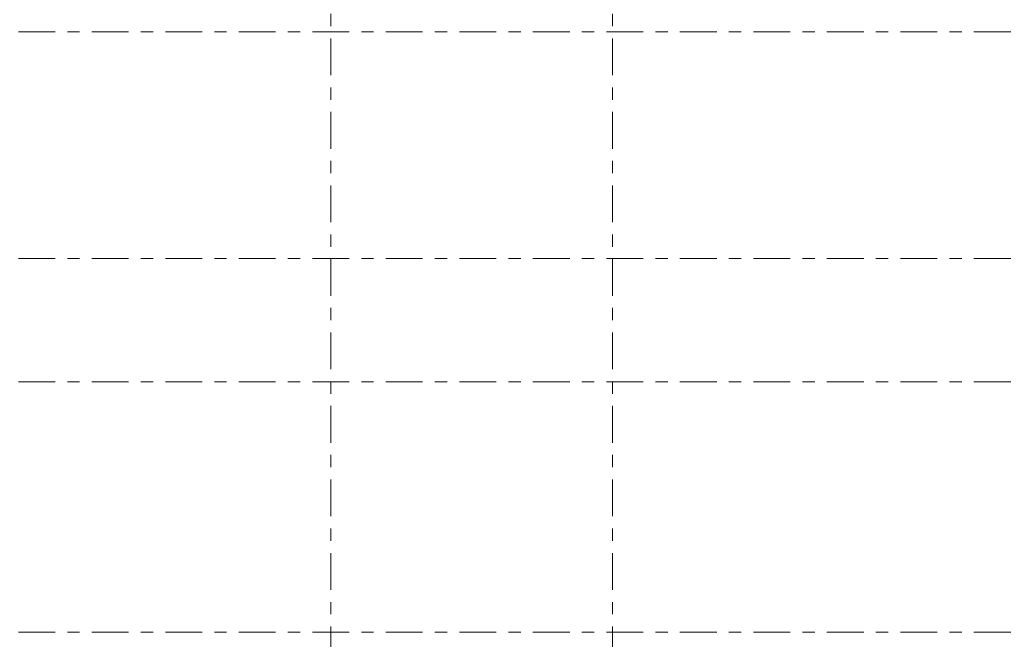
# Model space of a CAD drawing. Header units: millimetres. Extents: x -923 to -82, y -1402 to -808.
# Tile 41 of 109: x -611 to -530, y -1247 to -1196. Entities that reach past the tile are written whole.
import ezdxf

# ---------------------------------------------------------------- set-up
doc = ezdxf.new("R2010")
doc.units = ezdxf.units.MM
doc.linetypes.add('XKITLINE03', pattern=[6, 3, -1, 1, -1])
doc.layers.add('Stramien', color=4, linetype='Continuous', lineweight=0)

msp = doc.modelspace()

# ---------------------------------------------------------------- linework, layer by layer
at = {"layer": 'Stramien', "linetype": 'XKITLINE03', "lineweight": 0}
for p, q in [((-585.315, -1338.741), (-585.315, -1151.206)), ((-562.315, -1338.741), (-562.315, -1151.206)), ((-880.815, -1197.206), (-445.815, -1197.206)), ((-880.815, -1215.706), (-445.815, -1215.706)), ((-880.815, -1225.756), (-445.815, -1225.756)), ((-880.815, -1246.206), (-445.815, -1246.206))]:
    msp.add_line(p, q, dxfattribs=at)

doc.saveas('drawing.dxf')
